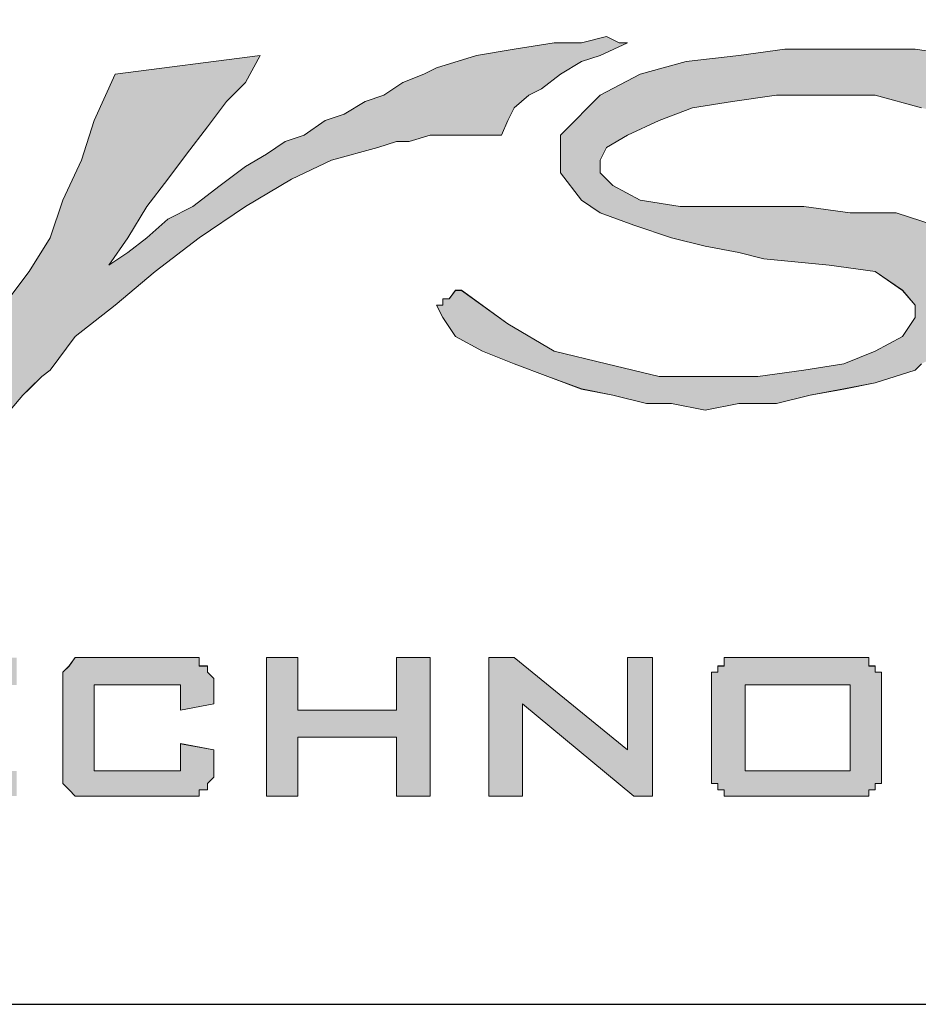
# Paper-space layout 'A3-V (Narrow)' of a CAD drawing. Header units: millimetres. Extents: x -4 to 293, y -14 to 406.
# Tile 10 of 17: x 129 to 139, y 6 to 17. Entities that reach past the tile are written whole.
import ezdxf

# ---------------------------------------------------------------- set-up
doc = ezdxf.new("R2010")
doc.units = ezdxf.units.MM
for name, color, linetype in [('Disegno1', 2, 'Continuous'), ('Tabella', 7, 'Continuous'), ('TabellaCampi', 2, 'Continuous'), ('TabellaIntestazioni', 1, 'Continuous')]:
    doc.layers.add(name, color=color, linetype=linetype)
doc.styles.get("Standard").update_dxf_attribs({"font": 'arial.ttf', "height": 4})

# ---------------------------------------------------------------- blocks, each defined once
blk = doc.blocks.new('L')
h = blk.add_hatch(color=5)
h.paths.add_polyline_path([(50.912, 9.696), (50.695, 9.334), (50.454, 9.021), (50.164, 8.659), (49.923, 8.274), (49.634, 7.912), (49.417, 7.526), (49.176, 7.213), (48.959, 6.852), (48.887, 6.707), (48.887, 6.466), (48.959, 6.321), (49.031, 6.177), (49.176, 6.104), (49.321, 6.008), (49.489, 5.935), (49.706, 5.935), (50.164, 5.935), (50.622, 6.104), (51.056, 6.249), (51.514, 6.393), (51.9, 6.707), (52.189, 6.924), (52.43, 7.141), (52.503, 7.382), (52.43, 7.382), (52.334, 7.382), (52.189, 7.382), (51.972, 7.31), (51.828, 7.31), (51.659, 7.31), (51.514, 7.31), (51.442, 7.31), (51.442, 7.213), (51.37, 7.141), (51.37, 7.068), (51.297, 6.924), (51.129, 6.852), (51.056, 6.707), (50.839, 6.61), (50.622, 6.466), (50.454, 6.393), (50.237, 6.393), (50.164, 6.393), (50.092, 6.393), (50.02, 6.466), (49.923, 6.538), (49.923, 6.707), (49.923, 6.779), (50.02, 6.996), (50.164, 7.382), (50.381, 7.912), (50.695, 8.346), (50.984, 8.876), (51.225, 9.334), (51.442, 9.624), (51.587, 9.696), (51.828, 9.696), (52.045, 9.792), (52.334, 9.792), (52.647, 9.792), (52.937, 9.696), (53.178, 9.696), (53.467, 9.624), (53.636, 9.551), (53.708, 9.624), (53.708, 9.696), (53.853, 9.865), (53.925, 10.009), (53.997, 10.154), (54.069, 10.299), (54.142, 10.467), (54.238, 10.54), (53.997, 10.54), (53.78, 10.54), (53.395, 10.467), (53.033, 10.467), (52.647, 10.395), (52.334, 10.299), (52.045, 10.226), (51.828, 10.226), (52.045, 10.467), (52.262, 10.757), (52.575, 11.07), (52.937, 11.359), (53.322, 11.745), (53.708, 12.034), (54.069, 12.348), (54.528, 12.637), (53.033, 12.637), (52.864, 12.42), (52.647, 12.203), (52.503, 11.89), (52.189, 11.6), (51.972, 11.215), (51.659, 10.829), (51.442, 10.467), (51.129, 10.009), (50.695, 10.009), (50.309, 9.937), (50.02, 9.937), (49.779, 9.865), (49.562, 9.865), (49.321, 9.865), (49.104, 9.865), (48.814, 9.937), (49.176, 10.54), (49.489, 11.07), (49.851, 11.432), (50.237, 11.745), (50.622, 11.89), (51.056, 11.962), (51.587, 11.962), (52.117, 11.817), (52.72, 12.565), (52.647, 12.637), (52.575, 12.637), (52.43, 12.637), (52.262, 12.637), (52.045, 12.637), (51.828, 12.565), (51.587, 12.565), (50.839, 12.492), (50.164, 12.275), (49.634, 11.89), (49.248, 11.504), (48.887, 11.142), (48.573, 10.684), (48.356, 10.226), (48.115, 9.937), (46.548, 9.937), (46.621, 9.865), (46.693, 9.696), (46.765, 9.624), (46.765, 9.551), (46.838, 9.479), (46.91, 9.407), (47.006, 9.407), (47.079, 9.407), (47.151, 9.407), (47.223, 9.407), (47.368, 9.407), (47.44, 9.407), (47.609, 9.407), (47.754, 9.407), (47.971, 9.479), (44.21, 4.2), (44.957, 3.597), (45.56, 4.441), (46.018, 5.188), (46.548, 5.935), (47.006, 6.707), (47.44, 7.454), (47.898, 8.129), (48.284, 8.804), (48.646, 9.479), (48.887, 9.551), (49.176, 9.551), (49.489, 9.551), (49.779, 9.624), (50.092, 9.624), (50.381, 9.624), (50.695, 9.624)])
h.paths.add_polyline_path([(46.548, 3.091), (48.212, 3.091), (48.212, 2.778), (46.91, 2.778), (46.91, 2.488), (47.681, 2.488), (47.681, 2.175), (46.91, 2.175), (46.91, 1.789), (48.212, 1.789), (48.212, 1.5), (46.548, 1.5)])
h.paths.add_polyline_path([(50.164, 2.778), (49.104, 2.778), (49.104, 2.488), (50.092, 2.488), (50.164, 2.488), (50.237, 2.488), (50.309, 2.488), (50.309, 2.392), (50.381, 2.392), (50.454, 2.32), (50.454, 2.247), (50.454, 2.175), (50.526, 2.175), (50.526, 2.103), (50.526, 1.886), (50.526, 1.789), (50.454, 1.789), (50.454, 1.717), (50.454, 1.645), (50.454, 1.572), (50.381, 1.572), (50.309, 1.5), (50.237, 1.5), (50.164, 1.5), (50.092, 1.5), (49.104, 1.5), (49.031, 1.5), (48.959, 1.5), (48.887, 1.5), (48.887, 1.572), (48.814, 1.572), (48.718, 1.645), (48.718, 1.717), (48.718, 1.789), (48.718, 1.886), (48.718, 1.958), (49.031, 1.958), (49.031, 1.789), (50.164, 1.789), (50.164, 2.175), (49.176, 2.175), (49.104, 2.175), (49.031, 2.175), (48.959, 2.175), (48.887, 2.175), (48.887, 2.247), (48.814, 2.247), (48.814, 2.32), (48.814, 2.392), (48.814, 2.488), (48.814, 2.561), (48.814, 2.705), (48.814, 2.778), (48.814, 2.85), (48.814, 2.922), (48.887, 2.995), (48.959, 3.091), (49.031, 3.091), (49.104, 3.091), (49.176, 3.091), (50.092, 3.091), (50.164, 3.091), (50.237, 3.091), (50.309, 3.091), (50.381, 2.995), (50.454, 2.922), (50.454, 2.85), (50.454, 2.778), (50.454, 2.705), (50.164, 2.633)])
h.paths.add_polyline_path([(46.163, 8.587), (46.163, 8.201), (46.09, 7.743), (45.873, 7.382), (45.488, 6.996), (45.03, 6.707), (44.596, 6.393), (43.993, 6.177), (43.294, 6.008), (42.619, 5.863), (41.944, 5.863), (41.414, 5.935), (40.811, 6.104), (40.377, 6.321), (39.992, 6.538), (39.702, 6.924), (39.534, 7.31), (39.534, 7.671), (39.702, 8.057), (39.919, 8.418), (40.209, 8.804), (40.667, 9.093), (41.197, 9.407), (41.8, 9.624), (42.475, 9.865), (43.077, 9.937), (43.752, 9.937), (44.355, 9.865), (44.885, 9.696), (45.343, 9.551), (45.705, 9.262), (46.018, 8.949)])
h.paths.add_polyline_path([(42.089, 9.262), (42.547, 9.334), (43.077, 9.334), (43.463, 9.334), (43.897, 9.19), (44.21, 9.021), (44.499, 8.876), (44.741, 8.587), (44.813, 8.346), (44.813, 8.057), (44.741, 7.743), (44.596, 7.454), (44.355, 7.213), (43.993, 6.924), (43.608, 6.779), (43.222, 6.538), (42.692, 6.466), (42.258, 6.393), (41.727, 6.393), (41.269, 6.393), (40.884, 6.538), (40.522, 6.707), (40.305, 6.852), (40.064, 7.068), (39.992, 7.382), (39.919, 7.671), (40.064, 7.984), (40.209, 8.274), (40.45, 8.515), (40.739, 8.732), (41.125, 8.949), (41.583, 9.19)], flags=16)
h.paths.add_polyline_path([(37.653, 10.082), (37.798, 10.082), (38.184, 10.082), (38.642, 10.009), (39.172, 10.009), (39.702, 9.937), (40.136, 9.865), (40.45, 9.865), (40.594, 9.792), (40.377, 9.696), (40.136, 9.624), (39.919, 9.479), (39.775, 9.407), (39.606, 9.262), (39.534, 9.19), (39.389, 9.021), (39.389, 8.949), (38.859, 9.262), (38.256, 9.407), (37.726, 9.551), (37.123, 9.551), (36.593, 9.551), (36.087, 9.479), (35.628, 9.407), (35.243, 9.262), (34.881, 9.093), (34.64, 8.949), (34.568, 8.804), (34.568, 8.659), (34.712, 8.515), (35.026, 8.346), (35.484, 8.274), (36.087, 8.274), (36.448, 8.274), (36.906, 8.274), (37.436, 8.201), (37.967, 8.201), (38.401, 8.057), (38.786, 7.816), (38.931, 7.743), (39.1, 7.526), (39.172, 7.382), (39.172, 7.141), (39.1, 7.068), (39.003, 6.996), (38.859, 6.852), (38.786, 6.779), (38.642, 6.61), (38.401, 6.538), (38.256, 6.466), (38.184, 6.393), (37.726, 6.249), (37.364, 6.177), (36.978, 6.104), (36.593, 6.008), (36.159, 6.008), (35.773, 5.935), (35.387, 6.008), (35.098, 6.008), (34.712, 6.104), (34.351, 6.177), (33.965, 6.321), (33.579, 6.466), (33.218, 6.61), (32.905, 6.779), (32.76, 6.996), (32.688, 7.141), (32.76, 7.141), (32.76, 7.213), (32.832, 7.213), (32.905, 7.31), (32.977, 7.31), (33.507, 6.924), (34.038, 6.61), (34.64, 6.466), (35.243, 6.321), (35.845, 6.321), (36.376, 6.321), (36.906, 6.393), (37.364, 6.466), (37.726, 6.61), (38.039, 6.779), (38.184, 6.996), (38.184, 7.141), (38.039, 7.31), (37.726, 7.526), (37.195, 7.599), (36.448, 7.671), (36.159, 7.743), (35.773, 7.816), (35.387, 7.912), (34.954, 8.057), (34.568, 8.201), (34.351, 8.346), (34.11, 8.659), (34.11, 8.876), (34.11, 9.093), (34.279, 9.262), (34.423, 9.407), (34.568, 9.551), (35.026, 9.792), (35.556, 9.937), (36.159, 10.009), (36.689, 10.082), (37.195, 10.082)])
h.paths.add_polyline_path([(34.881, 10.154), (34.568, 10.009), (34.351, 9.937), (34.11, 9.792), (33.893, 9.624), (33.748, 9.551), (33.579, 9.407), (33.507, 9.262), (33.435, 9.093), (33.29, 9.093), (33.146, 9.093), (32.905, 9.093), (32.76, 9.093), (32.615, 9.093), (32.374, 9.021), (32.23, 9.021), (32.013, 8.949), (31.482, 8.804), (31.024, 8.587), (30.494, 8.274), (29.964, 7.912), (29.457, 7.526), (28.999, 7.141), (28.541, 6.779), (28.252, 6.393), (28.156, 6.321), (28.011, 6.177), (27.939, 6.104), (27.794, 5.935), (27.722, 5.791), (27.553, 5.719), (27.481, 5.646), (27.481, 5.574), (27.408, 5.719), (27.408, 5.791), (27.336, 5.935), (27.264, 6.008), (27.264, 6.104), (27.191, 6.249), (27.119, 6.321), (27.119, 6.466), (27.408, 6.779), (27.722, 7.141), (28.011, 7.526), (28.252, 7.912), (28.397, 8.346), (28.614, 8.804), (28.758, 9.262), (28.999, 9.792), (30.663, 10.009), (30.494, 9.696), (30.277, 9.479), (30.06, 9.19), (29.819, 8.876), (29.602, 8.587), (29.361, 8.274), (29.144, 7.912), (28.927, 7.599), (29.144, 7.743), (29.361, 7.912), (29.602, 8.129), (29.891, 8.274), (30.205, 8.515), (30.494, 8.732), (30.735, 8.876), (30.952, 9.021), (31.169, 9.093), (31.41, 9.262), (31.627, 9.334), (31.868, 9.479), (32.085, 9.551), (32.302, 9.696), (32.543, 9.792), (32.688, 9.865), (33.146, 10.009), (33.579, 10.082), (34.038, 10.154), (34.351, 10.154), (34.64, 10.226), (34.785, 10.154)])
h.paths.add_polyline_path([(37.581, 3.091), (37.653, 3.091), (37.653, 2.995), (37.726, 2.995), (37.726, 2.922), (37.798, 2.922), (37.798, 2.85), (37.798, 2.778), (37.798, 2.705), (37.798, 1.886), (37.798, 1.789), (37.798, 1.717), (37.798, 1.645), (37.726, 1.645), (37.726, 1.572), (37.653, 1.572), (37.653, 1.5), (37.581, 1.5), (37.509, 1.5), (37.436, 1.5), (36.231, 1.5), (36.159, 1.5), (36.087, 1.5), (35.99, 1.5), (35.99, 1.572), (35.918, 1.572), (35.918, 1.645), (35.845, 1.645), (35.845, 1.717), (35.845, 1.789), (35.845, 1.886), (35.845, 2.705), (35.845, 2.778), (35.845, 2.85), (35.845, 2.922), (35.918, 2.922), (35.918, 2.995), (35.99, 2.995), (35.99, 3.091), (36.087, 3.091), (36.159, 3.091), (36.231, 3.091), (37.436, 3.091), (37.509, 3.091)])
h.paths.add_polyline_path([(38.497, 3.091), (38.859, 3.091), (38.859, 1.789), (39.992, 1.789), (39.992, 1.5), (38.497, 1.5)])
h.paths.add_polyline_path([(42.017, 2.778), (40.739, 2.778), (40.739, 1.789), (42.017, 1.789)], flags=16)
h.paths.add_polyline_path([(40.45, 2.705), (40.45, 2.778), (40.45, 2.85), (40.45, 2.922), (40.45, 2.995), (40.522, 2.995), (40.594, 3.091), (40.667, 3.091), (40.739, 3.091), (40.811, 3.091), (41.944, 3.091), (42.017, 3.091), (42.089, 3.091), (42.185, 3.091), (42.258, 3.091), (42.258, 2.995), (42.33, 2.995), (42.33, 2.922), (42.33, 2.85), (42.402, 2.85), (42.402, 2.778), (42.402, 2.705), (42.402, 1.886), (42.402, 1.789), (42.402, 1.717), (42.33, 1.717), (42.33, 1.645), (42.33, 1.572), (42.258, 1.572), (42.258, 1.5), (42.185, 1.5), (42.089, 1.5), (42.017, 1.5), (41.944, 1.5), (40.811, 1.5), (40.739, 1.5), (40.667, 1.5), (40.594, 1.5), (40.522, 1.572), (40.45, 1.572), (40.45, 1.645), (40.45, 1.717), (40.45, 1.789), (40.45, 1.886)])
h.paths.add_polyline_path([(44.499, 2.778), (43.391, 2.778), (43.391, 1.789), (44.499, 1.789), (44.499, 2.103), (43.897, 2.103), (43.897, 2.392), (44.885, 2.392), (44.885, 1.886), (44.885, 1.789), (44.885, 1.717), (44.813, 1.645), (44.813, 1.572), (44.741, 1.572), (44.741, 1.5), (44.668, 1.5), (44.596, 1.5), (44.499, 1.5), (43.391, 1.5), (43.294, 1.5), (43.222, 1.5), (43.15, 1.5), (43.077, 1.572), (43.005, 1.645), (43.005, 1.717), (43.005, 1.789), (43.005, 1.886), (43.005, 2.705), (43.005, 2.778), (43.005, 2.85), (43.005, 2.922), (43.077, 2.995), (43.15, 3.091), (43.222, 3.091), (43.294, 3.091), (43.391, 3.091), (44.499, 3.091), (44.596, 3.091), (44.668, 3.091), (44.741, 3.091), (44.741, 2.995), (44.813, 2.995), (44.813, 2.922), (44.885, 2.85), (44.885, 2.778), (44.885, 2.705), (44.499, 2.633)])
h.paths.add_polyline_path([(45.488, 3.091), (45.873, 3.091), (45.873, 1.5), (45.488, 1.5)])
h.paths.add_polyline_path([(29.747, 3.091), (29.819, 3.091), (29.891, 3.091), (29.964, 3.091), (29.964, 2.995), (30.06, 2.995), (30.06, 2.922), (30.132, 2.85), (30.132, 2.778), (30.132, 2.705), (30.132, 2.561), (29.747, 2.488), (29.747, 2.778), (28.758, 2.778), (28.758, 1.789), (29.747, 1.789), (29.747, 2.103), (30.132, 2.03), (30.132, 1.886), (30.132, 1.789), (30.132, 1.717), (30.06, 1.645), (30.06, 1.572), (29.964, 1.572), (29.964, 1.5), (29.891, 1.5), (29.819, 1.5), (29.747, 1.5), (28.758, 1.5), (28.686, 1.5), (28.614, 1.5), (28.541, 1.5), (28.469, 1.572), (28.397, 1.645), (28.397, 1.717), (28.397, 1.789), (28.397, 1.886), (28.397, 2.705), (28.397, 2.778), (28.397, 2.85), (28.397, 2.922), (28.469, 2.995), (28.541, 3.091), (28.614, 3.091), (28.686, 3.091), (28.758, 3.091)])
h.paths.add_polyline_path([(30.735, 3.091), (31.097, 3.091), (31.097, 2.488), (32.23, 2.488), (32.23, 3.091), (32.615, 3.091), (32.615, 1.5), (32.23, 1.5), (32.23, 2.175), (31.097, 2.175), (31.097, 1.5), (30.735, 1.5)])
h.paths.add_polyline_path([(33.29, 3.091), (33.579, 3.091), (34.881, 2.03), (34.881, 3.091), (35.17, 3.091), (35.17, 1.5), (34.954, 1.5), (33.676, 2.561), (33.676, 1.5), (33.29, 1.5)])
h.paths.add_polyline_path([(37.436, 2.778), (36.231, 2.778), (36.231, 1.789), (37.436, 1.789)], flags=16)
h.paths.add_polyline_path([(27.481, 9.021), (27.191, 9.334), (26.806, 9.551), (26.275, 9.696), (25.673, 9.865), (25.07, 9.865), (24.395, 9.865), (23.72, 9.696), (23.045, 9.551), (22.443, 9.334), (21.912, 9.021), (21.551, 8.659), (21.237, 8.346), (21.02, 7.984), (20.948, 7.599), (21.02, 7.213), (21.165, 6.852), (21.551, 6.538), (21.912, 6.321), (22.443, 6.177), (22.973, 6.008), (23.648, 6.008), (24.323, 6.008), (24.998, 6.104), (25.239, 6.177), (25.456, 6.249), (25.769, 6.393), (26.058, 6.466), (26.275, 6.61), (26.589, 6.707), (26.806, 6.852), (27.047, 6.924), (25.842, 7.141), (25.673, 6.996), (25.456, 6.852), (25.167, 6.707), (24.853, 6.61), (24.178, 6.466), (23.431, 6.466), (23.045, 6.466), (22.756, 6.538), (22.443, 6.61), (22.153, 6.779), (21.84, 6.924), (21.695, 7.141), (21.551, 7.454), (21.454, 7.743), (27.481, 7.599), (27.553, 7.743), (27.649, 7.912), (27.722, 7.984), (27.722, 8.129), (27.722, 8.274), (27.722, 8.418), (27.722, 8.587), (27.722, 8.659)])
h.paths.add_polyline_path([(22.901, 8.949), (23.262, 9.021), (23.648, 9.093), (23.865, 9.19), (24.251, 9.262), (24.636, 9.262), (25.07, 9.262), (25.6, 9.19), (26.058, 9.093), (26.372, 8.876), (26.516, 8.732), (26.589, 8.587), (26.589, 8.418), (26.589, 8.201), (21.454, 7.984), (21.623, 8.201), (21.84, 8.418), (22.226, 8.659), (22.515, 8.804)], flags=16)
h.paths.add_polyline_path([(20.707, 15.506), (21.84, 15.12), (22.973, 14.758), (23.865, 14.373), (24.636, 14.083), (25.239, 13.698), (25.673, 13.408), (26.058, 13.095), (26.203, 12.806), (26.275, 12.565), (26.203, 12.348), (26.058, 12.107), (25.769, 11.89), (25.383, 11.673), (24.323, 11.359), (22.973, 11.07), (21.31, 10.829), (19.429, 10.684), (17.404, 10.612), (15.283, 10.612), (13.114, 10.684), (10.92, 10.829), (8.823, 10.998), (6.774, 11.287), (8.437, 12.806), (8.823, 12.565), (9.257, 12.275), (9.787, 12.034), (10.317, 11.89), (11.595, 11.6), (12.873, 11.287), (14.319, 11.215), (15.813, 11.142), (17.236, 11.142), (18.682, 11.215), (20.032, 11.359), (21.237, 11.6), (22.298, 11.89), (23.118, 12.203), (23.431, 12.42), (23.648, 12.565), (23.793, 12.806), (23.865, 13.023), (23.865, 13.24), (23.793, 13.481), (23.576, 13.698), (23.359, 13.915), (22.756, 14.3), (21.985, 14.614), (21.02, 14.831), (19.887, 15.048), (18.61, 15.289), (17.236, 15.433), (15.813, 15.506), (14.222, 15.506), (12.728, 15.433), (11.137, 15.361), (9.57, 15.12), (7.979, 14.903), (6.557, 14.517), (5.11, 14.011), (4.435, 13.77), (3.833, 13.481), (3.23, 13.095), (2.628, 12.806), (0, 13.553), (2.025, 14.228), (4.002, 14.831), (5.882, 15.216), (7.762, 15.578), (9.498, 15.819), (11.137, 15.964), (12.728, 16.108), (14.15, 16.108), (15.597, 16.108), (16.874, 16.036), (18.007, 15.891), (19.044, 15.819)])
h.paths.add_polyline_path([(20.707, 9.696), (21.02, 9.865), (21.237, 10.009), (21.551, 10.154), (21.768, 10.154), (21.985, 10.154), (22.153, 10.154), (22.298, 10.154), (22.37, 10.154), (22.443, 10.154), (22.587, 10.082), (22.828, 10.009), (23.045, 9.865), (22.443, 9.792), (21.84, 9.551), (21.237, 9.334), (20.635, 8.949), (20.104, 8.587), (19.646, 8.201), (19.285, 7.912), (18.971, 7.671), (16.729, 5.646), (16.633, 5.646), (16.633, 5.719), (16.561, 5.719), (16.488, 5.719), (16.416, 5.791), (16.344, 5.791), (16.271, 5.863), (16.344, 6.008), (16.488, 6.249), (16.561, 6.466), (16.633, 6.707), (16.802, 6.924), (16.874, 7.068), (16.946, 7.31), (17.019, 7.454), (17.091, 7.671), (17.236, 7.912), (17.332, 8.129), (17.404, 8.274), (17.549, 8.515), (17.621, 8.732), (17.694, 8.949), (17.838, 9.19), (17.766, 9.093), (17.694, 9.021), (17.549, 8.949), (17.477, 8.876), (17.332, 8.804), (17.163, 8.732), (16.946, 8.587), (16.802, 8.515), (16.633, 8.346), (16.416, 8.274), (16.271, 8.129), (16.127, 7.984), (15.886, 7.816), (15.741, 7.743), (15.597, 7.599), (15.524, 7.526), (15.283, 7.382), (15.066, 7.141), (14.922, 6.996), (14.68, 6.852), (14.536, 6.61), (14.391, 6.393), (14.222, 6.177), (14.078, 5.935), (14.078, 5.863), (14.006, 5.863), (14.006, 5.791), (13.933, 5.719), (13.861, 5.574), (13.789, 5.646), (13.716, 5.719), (13.62, 5.719), (13.548, 5.791), (13.475, 5.791), (13.403, 5.863), (13.258, 5.863), (13.186, 5.863), (13.331, 6.104), (13.403, 6.321), (13.548, 6.538), (13.716, 6.779), (13.789, 6.996), (13.933, 7.141), (14.006, 7.382), (14.078, 7.599), (14.15, 7.816), (14.319, 8.057), (14.391, 8.274), (14.464, 8.515), (14.608, 8.732), (14.753, 9.021), (14.825, 9.262), (14.994, 9.479), (15.138, 9.551), (15.355, 9.551), (15.597, 9.624), (15.813, 9.696), (15.958, 9.792), (16.199, 9.792), (16.416, 9.865), (16.633, 9.937), (16.416, 9.696), (16.271, 9.479), (16.127, 9.19), (15.886, 8.949), (15.741, 8.659), (15.524, 8.346), (15.283, 7.912), (14.922, 7.454), (15.138, 7.526), (15.283, 7.671), (15.524, 7.816), (15.669, 7.984), (15.886, 8.129), (16.127, 8.274), (16.271, 8.418), (16.488, 8.587), (16.633, 8.732), (16.874, 8.804), (17.091, 9.021), (17.332, 9.19), (17.621, 9.334), (17.838, 9.479), (18.079, 9.624), (18.369, 9.792), (18.441, 9.792), (18.537, 9.792), (18.682, 9.792), (18.754, 9.792), (18.827, 9.792), (18.971, 9.792), (19.044, 9.792), (19.14, 9.792), (18.971, 9.479), (18.754, 9.19), (18.537, 8.876), (18.296, 8.515), (18.079, 8.057), (17.766, 7.599), (17.477, 7.068), (17.163, 6.538), (17.694, 6.924), (18.224, 7.454), (18.827, 7.984), (19.429, 8.659), (20.104, 9.19)])
h.paths.add_polyline_path([(12.342, 9.696), (12.8, 9.479), (13.186, 9.262), (13.475, 8.949), (13.62, 8.587), (13.62, 8.129), (13.548, 7.743), (13.331, 7.382), (12.945, 6.996), (12.511, 6.707), (11.981, 6.393), (11.45, 6.177), (10.775, 5.935), (10.1, 5.863), (9.425, 5.863), (8.823, 5.935), (8.292, 6.104), (7.834, 6.321), (7.449, 6.538), (7.159, 6.852), (7.015, 7.213), (7.015, 7.671), (7.159, 8.057), (7.376, 8.418), (7.69, 8.804), (8.124, 9.093), (8.654, 9.407), (9.257, 9.624), (9.859, 9.792), (10.534, 9.937), (11.233, 9.937), (11.836, 9.865)])
h.paths.add_polyline_path([(21.695, 2.561), (21.623, 2.633), (21.551, 2.705), (21.454, 2.705), (21.454, 2.778), (21.382, 2.778), (21.31, 2.778), (21.237, 2.778), (21.165, 2.778), (20.49, 2.778), (20.49, 1.789), (21.02, 1.789), (21.093, 1.789), (21.165, 1.789), (21.237, 1.789), (21.31, 1.789), (21.382, 1.886), (21.454, 1.886), (21.551, 1.886), (21.623, 1.958), (21.623, 2.03), (21.695, 2.103), (21.695, 2.175), (21.695, 2.247), (21.695, 2.32), (21.695, 2.392), (21.695, 2.488)], flags=16)
h.paths.add_polyline_path([(21.165, 3.091), (21.31, 3.091), (21.382, 3.091), (21.454, 3.091), (21.551, 2.995), (21.623, 2.995), (21.695, 2.922), (21.768, 2.922), (21.84, 2.85), (21.912, 2.85), (21.912, 2.778), (21.985, 2.705), (21.985, 2.633), (22.057, 2.561), (22.057, 2.488), (22.057, 2.392), (22.057, 2.32), (22.057, 2.175), (22.057, 2.103), (22.057, 2.03), (21.985, 1.958), (21.985, 1.886), (21.912, 1.789), (21.912, 1.717), (21.84, 1.717), (21.768, 1.645), (21.695, 1.572), (21.623, 1.572), (21.551, 1.572), (21.382, 1.5), (21.31, 1.5), (21.165, 1.5), (21.093, 1.5), (20.104, 1.5), (20.104, 3.091)])
h.paths.add_polyline_path([(24.636, 3.091), (23.72, 3.091), (23.72, 3.453), (25.914, 3.453), (25.914, 3.091), (25.07, 3.091), (25.07, 1.5), (24.636, 1.5)])
h.paths.add_polyline_path([(26.203, 3.091), (27.866, 3.091), (27.866, 2.778), (26.589, 2.778), (26.589, 2.488), (27.336, 2.488), (27.336, 2.175), (26.589, 2.175), (26.589, 1.789), (27.866, 1.789), (27.866, 1.5), (26.203, 1.5)])
h.paths.add_polyline_path([(13.114, 3.091), (13.331, 3.091), (14.608, 2.03), (14.608, 3.091), (14.994, 3.091), (14.994, 1.5), (14.68, 1.5), (13.403, 2.561), (13.403, 1.5), (13.114, 1.5)])
h.paths.add_polyline_path([(16.946, 2.778), (15.958, 2.778), (15.958, 1.789), (16.946, 1.789), (16.946, 2.103), (17.332, 2.03), (17.332, 1.886), (17.332, 1.789), (17.332, 1.717), (17.332, 1.645), (17.236, 1.572), (17.163, 1.5), (17.091, 1.5), (17.019, 1.5), (16.946, 1.5), (15.958, 1.5), (15.886, 1.5), (15.813, 1.5), (15.741, 1.5), (15.741, 1.572), (15.669, 1.572), (15.669, 1.645), (15.597, 1.717), (15.597, 1.789), (15.597, 1.886), (15.597, 2.705), (15.597, 2.778), (15.597, 2.85), (15.669, 2.922), (15.669, 2.995), (15.741, 2.995), (15.741, 3.091), (15.813, 3.091), (15.886, 3.091), (15.958, 3.091), (16.946, 3.091), (17.019, 3.091), (17.091, 3.091), (17.163, 3.091), (17.236, 2.995), (17.332, 2.922), (17.332, 2.85), (17.332, 2.778), (17.332, 2.705), (17.332, 2.561), (16.946, 2.488)])
h.paths.add_polyline_path([(17.935, 3.091), (19.574, 3.091), (19.574, 2.778), (18.296, 2.778), (18.296, 2.488), (19.044, 2.488), (19.044, 2.175), (18.296, 2.175), (18.296, 1.789), (19.574, 1.789), (19.574, 1.5), (17.935, 1.5)])
h.paths.add_polyline_path([(12.27, 8.274), (12.27, 8.057), (12.198, 7.743), (12.053, 7.454), (11.836, 7.141), (11.45, 6.924), (11.065, 6.707), (10.703, 6.538), (10.173, 6.393), (9.642, 6.321), (9.184, 6.321), (8.726, 6.393), (8.365, 6.466), (7.979, 6.61), (7.762, 6.852), (7.521, 7.068), (7.449, 7.382), (7.376, 7.671), (7.449, 7.984), (7.69, 8.201), (7.907, 8.515), (8.22, 8.732), (8.582, 8.949), (9.04, 9.093), (9.57, 9.262), (10.028, 9.334), (10.534, 9.334), (10.92, 9.262), (11.378, 9.19), (11.667, 9.021), (11.981, 8.804), (12.198, 8.587)], flags=16)
h.paths.add_polyline_path([(10.703, 13.408), (9.859, 13.167), (2.194, 4.899), (4.749, 6.008)])
h.paths.add_polyline_path([(4.291, 3.453), (4.677, 3.453), (5.81, 1.5), (5.279, 1.5), (5.038, 1.958), (3.905, 1.958), (3.688, 1.5), (3.23, 1.5)])
h.paths.add_polyline_path([(7.69, 2.561), (7.617, 2.633), (7.617, 2.705), (7.521, 2.705), (7.449, 2.778), (7.376, 2.778), (7.304, 2.778), (7.232, 2.778), (7.159, 2.778), (6.557, 2.778), (6.557, 1.789), (7.015, 1.789), (7.087, 1.789), (7.159, 1.789), (7.232, 1.789), (7.304, 1.789), (7.376, 1.886), (7.449, 1.886), (7.521, 1.886), (7.617, 1.958), (7.69, 2.03), (7.69, 2.103), (7.69, 2.175), (7.69, 2.247), (7.69, 2.32), (7.69, 2.392), (7.69, 2.488)], flags=16)
h.paths.add_polyline_path([(6.171, 3.091), (7.159, 3.091), (7.304, 3.091), (7.376, 3.091), (7.449, 3.091), (7.521, 2.995), (7.69, 2.995), (7.762, 2.922), (7.834, 2.85), (7.907, 2.85), (7.979, 2.778), (7.979, 2.705), (8.051, 2.633), (8.051, 2.561), (8.051, 2.488), (8.051, 2.392), (8.051, 2.32), (8.051, 2.175), (8.051, 2.103), (8.051, 2.03), (8.051, 1.958), (7.979, 1.886), (7.979, 1.789), (7.907, 1.717), (7.834, 1.717), (7.762, 1.645), (7.69, 1.572), (7.617, 1.572), (7.521, 1.572), (7.449, 1.5), (7.304, 1.5), (7.232, 1.5), (7.087, 1.5), (6.171, 1.5)])
h.paths.add_polyline_path([(8.365, 3.091), (8.823, 3.091), (9.425, 1.958), (10.1, 3.091), (10.462, 3.091), (9.57, 1.5), (9.329, 1.5)])
h.paths.add_polyline_path([(11.45, 3.091), (11.74, 3.091), (12.656, 1.5), (12.27, 1.5), (12.053, 1.886), (11.065, 1.886), (10.848, 1.5), (10.534, 1.5)])
h.paths.add_polyline_path([(11.233, 2.103), (11.908, 2.103), (11.595, 2.778)], flags=16)
h.paths.add_polyline_path([(4.074, 2.247), (4.893, 2.247), (4.435, 3.091)], flags=16)
at = {"layer": 'Tabella', "color": 7, "lineweight": 0}
for p, q in [((34.351, 10.154), (34.64, 10.226)), ((34.64, 10.226), (34.785, 10.154)), ((33.146, 10.009), (33.579, 10.082)), ((33.579, 10.082), (34.038, 10.154)), ((34.038, 10.154), (34.351, 10.154)), ((34.881, 10.154), (34.568, 10.009)), ((34.785, 10.154), (34.881, 10.154)), ((34.881, 10.154), (34.881, 10.154)), ((36.159, 10.009), (36.689, 10.082)), ((36.689, 10.082), (37.195, 10.082)), ((37.195, 10.082), (37.653, 10.082)), ((37.653, 10.082), (37.798, 10.082)), ((37.798, 10.082), (38.184, 10.082)), ((38.184, 10.082), (38.642, 10.009)), ((28.999, 9.792), (30.663, 10.009)), ((30.663, 10.009), (30.494, 9.696)), ((32.688, 9.865), (33.146, 10.009)), ((34.568, 10.009), (34.351, 9.937)), ((35.556, 9.937), (36.159, 10.009)), ((32.543, 9.792), (32.688, 9.865)), ((34.351, 9.937), (34.11, 9.792)), ((35.026, 9.792), (35.556, 9.937)), ((28.758, 9.262), (28.999, 9.792)), ((32.302, 9.696), (32.543, 9.792)), ((34.11, 9.792), (33.893, 9.624)), ((34.568, 9.551), (35.026, 9.792)), ((30.494, 9.696), (30.277, 9.479)), ((32.085, 9.551), (32.302, 9.696)), ((33.893, 9.624), (33.748, 9.551)), ((31.868, 9.479), (32.085, 9.551)), ((33.748, 9.551), (33.579, 9.407)), ((34.423, 9.407), (34.568, 9.551)), ((36.593, 9.551), (36.087, 9.479)), ((37.123, 9.551), (36.593, 9.551)), ((37.726, 9.551), (37.123, 9.551)), ((38.256, 9.407), (37.726, 9.551)), ((30.277, 9.479), (30.06, 9.19)), ((31.627, 9.334), (31.868, 9.479)), ((33.579, 9.407), (33.507, 9.262)), ((34.279, 9.262), (34.423, 9.407)), ((35.628, 9.407), (35.243, 9.262)), ((36.087, 9.479), (35.628, 9.407)), ((31.41, 9.262), (31.627, 9.334)), ((28.614, 8.804), (28.758, 9.262)), ((30.06, 9.19), (29.819, 8.876)), ((31.169, 9.093), (31.41, 9.262)), ((33.507, 9.262), (33.435, 9.093)), ((34.11, 9.093), (34.279, 9.262)), ((35.243, 9.262), (34.881, 9.093)), ((30.952, 9.021), (31.169, 9.093)), ((32.615, 9.093), (32.374, 9.021)), ((32.76, 9.093), (32.615, 9.093)), ((32.905, 9.093), (32.76, 9.093)), ((33.146, 9.093), (32.905, 9.093)), ((33.29, 9.093), (33.146, 9.093)), ((33.435, 9.093), (33.29, 9.093)), ((34.11, 8.876), (34.11, 9.093)), ((34.881, 9.093), (34.64, 8.949)), ((30.735, 8.876), (30.952, 9.021)), ((32.013, 8.949), (31.482, 8.804)), ((32.23, 9.021), (32.013, 8.949)), ((32.374, 9.021), (32.23, 9.021)), ((34.64, 8.949), (34.568, 8.804)), ((29.819, 8.876), (29.602, 8.587)), ((30.494, 8.732), (30.735, 8.876)), ((34.11, 8.659), (34.11, 8.876)), ((28.397, 8.346), (28.614, 8.804)), ((30.205, 8.515), (30.494, 8.732)), ((31.482, 8.804), (31.024, 8.587)), ((34.568, 8.804), (34.568, 8.659)), ((34.351, 8.346), (34.11, 8.659)), ((34.568, 8.659), (34.712, 8.515)), ((29.602, 8.587), (29.361, 8.274)), ((29.891, 8.274), (30.205, 8.515)), ((31.024, 8.587), (30.494, 8.274)), ((34.712, 8.515), (35.026, 8.346)), ((28.252, 7.912), (28.397, 8.346)), ((29.361, 8.274), (29.144, 7.912)), ((29.602, 8.129), (29.891, 8.274)), ((30.494, 8.274), (29.964, 7.912)), ((34.568, 8.201), (34.351, 8.346)), ((35.026, 8.346), (35.484, 8.274)), ((35.484, 8.274), (36.087, 8.274)), ((36.087, 8.274), (36.448, 8.274)), ((36.448, 8.274), (36.906, 8.274)), ((36.906, 8.274), (37.436, 8.201)), ((34.954, 8.057), (34.568, 8.201)), ((37.436, 8.201), (37.967, 8.201)), ((37.967, 8.201), (38.401, 8.057)), ((29.361, 7.912), (29.602, 8.129)), ((35.387, 7.912), (34.954, 8.057)), ((28.011, 7.526), (28.252, 7.912)), ((29.144, 7.912), (28.927, 7.599)), ((29.144, 7.743), (29.361, 7.912)), ((29.964, 7.912), (29.457, 7.526)), ((35.773, 7.816), (35.387, 7.912)), ((36.159, 7.743), (35.773, 7.816)), ((28.927, 7.599), (29.144, 7.743)), ((36.448, 7.671), (36.159, 7.743)), ((37.195, 7.599), (36.448, 7.671)), ((37.726, 7.526), (37.195, 7.599)), ((27.722, 7.141), (28.011, 7.526)), ((29.457, 7.526), (28.999, 7.141)), ((38.039, 7.31), (37.726, 7.526)), ((32.832, 7.213), (32.905, 7.31)), ((32.905, 7.31), (32.977, 7.31)), ((32.977, 7.31), (33.507, 6.924)), ((38.184, 7.141), (38.039, 7.31)), ((28.999, 7.141), (28.541, 6.779)), ((32.688, 7.141), (32.688, 7.141)), ((32.76, 6.996), (32.688, 7.141)), ((32.688, 7.141), (32.76, 7.141)), ((32.76, 7.213), (32.832, 7.213)), ((32.76, 7.141), (32.76, 7.213)), ((38.184, 6.996), (38.184, 7.141)), ((32.905, 6.779), (32.76, 6.996)), ((33.507, 6.924), (34.038, 6.61)), ((38.039, 6.779), (38.184, 6.996)), ((28.541, 6.779), (28.252, 6.393)), ((33.218, 6.61), (32.905, 6.779)), ((37.726, 6.61), (38.039, 6.779)), ((33.579, 6.466), (33.218, 6.61)), ((34.038, 6.61), (34.64, 6.466)), ((37.364, 6.466), (37.726, 6.61)), ((33.965, 6.321), (33.579, 6.466)), ((34.64, 6.466), (35.243, 6.321)), ((36.906, 6.393), (37.364, 6.466)), ((38.256, 6.466), (38.184, 6.393)), ((28.252, 6.393), (28.156, 6.321)), ((36.376, 6.321), (36.906, 6.393)), ((38.184, 6.393), (37.726, 6.249)), ((28.156, 6.321), (28.011, 6.177)), ((34.351, 6.177), (33.965, 6.321)), ((35.243, 6.321), (35.845, 6.321)), ((35.845, 6.321), (36.376, 6.321)), ((37.726, 6.249), (37.364, 6.177)), ((28.011, 6.177), (27.939, 6.104)), ((34.712, 6.104), (34.351, 6.177)), ((37.364, 6.177), (36.978, 6.104)), ((27.939, 6.104), (27.794, 5.935)), ((35.098, 6.008), (34.712, 6.104)), ((35.387, 6.008), (35.098, 6.008)), ((35.773, 5.935), (35.387, 6.008)), ((36.159, 6.008), (35.773, 5.935)), ((36.593, 6.008), (36.159, 6.008)), ((36.978, 6.104), (36.593, 6.008)), ((28.469, 2.995), (28.541, 3.091)), ((28.541, 3.091), (28.614, 3.091)), ((28.614, 3.091), (28.686, 3.091)), ((28.686, 3.091), (28.758, 3.091)), ((28.758, 3.091), (29.747, 3.091)), ((29.747, 3.091), (29.819, 3.091)), ((29.819, 3.091), (29.891, 3.091)), ((29.891, 3.091), (29.964, 3.091)), ((29.964, 3.091), (29.964, 2.995)), ((30.735, 3.091), (31.097, 3.091)), ((30.735, 1.5), (30.735, 3.091)), ((31.097, 3.091), (31.097, 2.488)), ((32.23, 3.091), (32.615, 3.091)), ((32.23, 2.488), (32.23, 3.091)), ((32.615, 3.091), (32.615, 1.5)), ((33.29, 3.091), (33.579, 3.091)), ((33.29, 1.5), (33.29, 3.091)), ((33.579, 3.091), (34.881, 2.03)), ((34.881, 3.091), (35.17, 3.091)), ((34.881, 2.03), (34.881, 3.091)), ((35.17, 3.091), (35.17, 1.5)), ((35.99, 3.091), (36.087, 3.091)), ((35.99, 2.995), (35.99, 3.091)), ((36.087, 3.091), (36.159, 3.091)), ((36.159, 3.091), (36.231, 3.091)), ((36.231, 3.091), (37.436, 3.091)), ((37.436, 3.091), (37.509, 3.091)), ((37.509, 3.091), (37.581, 3.091)), ((37.581, 3.091), (37.653, 3.091)), ((37.653, 3.091), (37.653, 2.995)), ((28.397, 2.922), (28.469, 2.995)), ((29.964, 2.995), (30.06, 2.995)), ((30.06, 2.995), (30.06, 2.922)), ((35.918, 2.995), (35.99, 2.995)), ((35.918, 2.922), (35.918, 2.995)), ((37.653, 2.995), (37.726, 2.995)), ((37.726, 2.995), (37.726, 2.922)), ((28.397, 2.85), (28.397, 2.922)), ((28.397, 2.778), (28.397, 2.85)), ((30.06, 2.922), (30.132, 2.85)), ((30.132, 2.85), (30.132, 2.778)), ((35.845, 2.922), (35.918, 2.922)), ((35.845, 2.85), (35.845, 2.922)), ((35.845, 2.778), (35.845, 2.85)), ((37.726, 2.922), (37.798, 2.922)), ((37.798, 2.922), (37.798, 2.85)), ((37.798, 2.85), (37.798, 2.778)), ((28.397, 2.705), (28.397, 2.778)), ((29.747, 2.778), (28.758, 2.778)), ((28.758, 2.778), (28.758, 1.789)), ((29.747, 2.778), (29.747, 2.778)), ((29.747, 2.488), (29.747, 2.778)), ((30.132, 2.778), (30.132, 2.705)), ((35.845, 2.705), (35.845, 2.778)), ((36.231, 2.778), (36.231, 1.789)), ((37.436, 2.778), (36.231, 2.778)), ((37.436, 1.789), (37.436, 2.778)), ((37.798, 2.778), (37.798, 2.705)), ((28.397, 1.886), (28.397, 2.705)), ((30.132, 2.705), (30.132, 2.561)), ((35.845, 2.705), (35.845, 2.705)), ((35.845, 1.886), (35.845, 2.705)), ((37.798, 2.705), (37.798, 1.886)), ((30.132, 2.561), (29.747, 2.488)), ((33.676, 2.561), (33.676, 1.5)), ((34.954, 1.5), (33.676, 2.561)), ((31.097, 2.488), (32.23, 2.488)), ((31.097, 2.175), (31.097, 1.5)), ((32.23, 2.175), (31.097, 2.175)), ((32.23, 1.5), (32.23, 2.175)), ((29.747, 2.103), (30.132, 2.03)), ((29.747, 1.789), (29.747, 2.103)), ((30.132, 2.03), (30.132, 1.886)), ((28.397, 1.789), (28.397, 1.886)), ((30.132, 1.886), (30.132, 1.789)), ((35.845, 1.789), (35.845, 1.886)), ((37.798, 1.886), (37.798, 1.789)), ((28.397, 1.717), (28.397, 1.789)), ((28.397, 1.645), (28.397, 1.717)), ((28.758, 1.789), (29.747, 1.789)), ((30.132, 1.717), (30.06, 1.645)), ((30.132, 1.789), (30.132, 1.717)), ((35.845, 1.717), (35.845, 1.789)), ((35.845, 1.645), (35.845, 1.717)), ((36.231, 1.789), (36.231, 1.789)), ((36.231, 1.789), (37.436, 1.789)), ((37.798, 1.789), (37.798, 1.717)), ((37.798, 1.717), (37.798, 1.645)), ((28.469, 1.572), (28.397, 1.645)), ((30.06, 1.645), (30.06, 1.572)), ((35.918, 1.645), (35.845, 1.645)), ((35.918, 1.572), (35.918, 1.645)), ((37.726, 1.645), (37.726, 1.572)), ((37.798, 1.645), (37.726, 1.645)), ((28.541, 1.5), (28.469, 1.572)), ((28.614, 1.5), (28.541, 1.5)), ((28.686, 1.5), (28.614, 1.5)), ((28.758, 1.5), (28.686, 1.5)), ((29.747, 1.5), (28.758, 1.5)), ((29.819, 1.5), (29.747, 1.5)), ((29.891, 1.5), (29.819, 1.5)), ((29.964, 1.5), (29.891, 1.5)), ((29.964, 1.572), (29.964, 1.5)), ((30.06, 1.572), (29.964, 1.572)), ((30.735, 1.5), (30.735, 1.5)), ((31.097, 1.5), (30.735, 1.5)), ((32.615, 1.5), (32.23, 1.5)), ((33.29, 1.5), (33.29, 1.5)), ((33.676, 1.5), (33.29, 1.5)), ((35.17, 1.5), (34.954, 1.5)), ((35.99, 1.572), (35.918, 1.572)), ((35.99, 1.5), (35.99, 1.572)), ((36.087, 1.5), (35.99, 1.5)), ((36.159, 1.5), (36.087, 1.5)), ((36.231, 1.5), (36.159, 1.5)), ((37.436, 1.5), (36.231, 1.5)), ((37.509, 1.5), (37.436, 1.5)), ((37.581, 1.5), (37.509, 1.5)), ((37.653, 1.5), (37.581, 1.5)), ((37.653, 1.572), (37.653, 1.5)), ((37.726, 1.572), (37.653, 1.572))]:
    blk.add_line(p, q, dxfattribs=at)
blk = doc.blocks.new('powersoft')
at = {"layer": 'Tabella', "color": 7, "lineweight": 0}
for p, q in [((-147.649, 11.046), (-147.36, 11.118)), ((-147.36, 11.118), (-147.215, 11.046)), ((-148.854, 10.901), (-148.421, 10.974)), ((-148.421, 10.974), (-147.962, 11.046)), ((-147.962, 11.046), (-147.649, 11.046)), ((-147.119, 11.046), (-147.432, 10.901)), ((-147.215, 11.046), (-147.119, 11.046)), ((-147.119, 11.046), (-147.119, 11.046)), ((-145.841, 10.901), (-145.311, 10.974)), ((-145.311, 10.974), (-144.805, 10.974)), ((-144.805, 10.974), (-144.347, 10.974)), ((-144.347, 10.974), (-144.202, 10.974)), ((-144.202, 10.974), (-143.816, 10.974)), ((-143.816, 10.974), (-143.358, 10.901)), ((-153.001, 10.684), (-151.337, 10.901)), ((-151.337, 10.901), (-151.506, 10.588)), ((-149.312, 10.757), (-148.854, 10.901)), ((-147.432, 10.901), (-147.649, 10.829)), ((-146.444, 10.829), (-145.841, 10.901)), ((-149.457, 10.684), (-149.312, 10.757)), ((-147.649, 10.829), (-147.89, 10.684)), ((-146.974, 10.684), (-146.444, 10.829)), ((-153.242, 10.154), (-153.001, 10.684)), ((-149.698, 10.588), (-149.457, 10.684)), ((-147.89, 10.684), (-148.107, 10.516)), ((-147.432, 10.443), (-146.974, 10.684)), ((-151.506, 10.588), (-151.723, 10.371)), ((-149.915, 10.443), (-149.698, 10.588)), ((-150.132, 10.371), (-149.915, 10.443)), ((-148.252, 10.443), (-148.421, 10.299)), ((-148.107, 10.516), (-148.252, 10.443)), ((-147.577, 10.299), (-147.432, 10.443)), ((-145.407, 10.443), (-145.913, 10.371)), ((-144.877, 10.443), (-145.407, 10.443)), ((-144.274, 10.443), (-144.877, 10.443)), ((-143.744, 10.299), (-144.274, 10.443)), ((-151.723, 10.371), (-151.94, 10.082)), ((-150.373, 10.226), (-150.132, 10.371)), ((-148.421, 10.299), (-148.493, 10.154)), ((-147.721, 10.154), (-147.577, 10.299)), ((-146.372, 10.299), (-146.757, 10.154)), ((-145.913, 10.371), (-146.372, 10.299)), ((-150.59, 10.154), (-150.373, 10.226)), ((-153.386, 9.696), (-153.242, 10.154)), ((-151.94, 10.082), (-152.181, 9.768)), ((-150.831, 9.985), (-150.59, 10.154)), ((-148.493, 10.154), (-148.565, 9.985)), ((-147.89, 9.985), (-147.721, 10.154)), ((-146.757, 10.154), (-147.119, 9.985)), ((-151.048, 9.913), (-150.831, 9.985)), ((-149.385, 9.985), (-149.626, 9.913)), ((-149.24, 9.985), (-149.385, 9.985)), ((-149.095, 9.985), (-149.24, 9.985)), ((-148.854, 9.985), (-149.095, 9.985)), ((-148.71, 9.985), (-148.854, 9.985)), ((-148.565, 9.985), (-148.71, 9.985)), ((-147.89, 9.768), (-147.89, 9.985)), ((-147.119, 9.985), (-147.36, 9.841)), ((-151.265, 9.768), (-151.048, 9.913)), ((-149.987, 9.841), (-150.518, 9.696)), ((-149.77, 9.913), (-149.987, 9.841)), ((-149.626, 9.913), (-149.77, 9.913)), ((-147.36, 9.841), (-147.432, 9.696)), ((-152.181, 9.768), (-152.398, 9.479)), ((-151.506, 9.624), (-151.265, 9.768)), ((-147.89, 9.551), (-147.89, 9.768)), ((-153.603, 9.238), (-153.386, 9.696)), ((-151.795, 9.407), (-151.506, 9.624)), ((-150.518, 9.696), (-150.976, 9.479)), ((-147.432, 9.696), (-147.432, 9.551)), ((-147.649, 9.238), (-147.89, 9.551)), ((-147.432, 9.551), (-147.288, 9.407)), ((-152.398, 9.479), (-152.639, 9.166)), ((-152.109, 9.166), (-151.795, 9.407)), ((-150.976, 9.479), (-151.506, 9.166)), ((-147.288, 9.407), (-146.974, 9.238)), ((-153.748, 8.804), (-153.603, 9.238)), ((-152.639, 9.166), (-152.856, 8.804)), ((-152.398, 9.021), (-152.109, 9.166)), ((-151.506, 9.166), (-152.036, 8.804)), ((-147.432, 9.093), (-147.649, 9.238)), ((-146.974, 9.238), (-146.516, 9.166)), ((-146.516, 9.166), (-145.913, 9.166)), ((-145.913, 9.166), (-145.552, 9.166)), ((-145.552, 9.166), (-145.094, 9.166)), ((-145.094, 9.166), (-144.564, 9.093)), ((-147.046, 8.949), (-147.432, 9.093)), ((-144.564, 9.093), (-144.033, 9.093)), ((-144.033, 9.093), (-143.599, 8.949)), ((-152.639, 8.804), (-152.398, 9.021)), ((-146.613, 8.804), (-147.046, 8.949)), ((-153.989, 8.418), (-153.748, 8.804)), ((-152.856, 8.804), (-153.073, 8.491)), ((-152.856, 8.635), (-152.639, 8.804)), ((-152.036, 8.804), (-152.543, 8.418)), ((-146.227, 8.708), (-146.613, 8.804)), ((-153.073, 8.491), (-152.856, 8.635)), ((-145.841, 8.635), (-146.227, 8.708)), ((-145.552, 8.563), (-145.841, 8.635)), ((-144.805, 8.491), (-145.552, 8.563)), ((-144.274, 8.418), (-144.805, 8.491)), ((-154.278, 8.033), (-153.989, 8.418)), ((-152.543, 8.418), (-153.001, 8.033)), ((-143.961, 8.201), (-144.274, 8.418)), ((-149.168, 8.105), (-149.095, 8.201)), ((-149.095, 8.201), (-149.023, 8.201)), ((-149.023, 8.201), (-148.493, 7.816)), ((-143.816, 8.033), (-143.961, 8.201)), ((-153.001, 8.033), (-153.459, 7.671)), ((-149.312, 8.033), (-149.312, 8.033)), ((-149.24, 7.888), (-149.312, 8.033)), ((-149.312, 8.033), (-149.24, 8.033)), ((-149.24, 8.105), (-149.168, 8.105)), ((-149.24, 8.033), (-149.24, 8.105)), ((-143.816, 7.888), (-143.816, 8.033)), ((-149.095, 7.671), (-149.24, 7.888)), ((-148.493, 7.816), (-147.962, 7.502)), ((-143.961, 7.671), (-143.816, 7.888)), ((-153.459, 7.671), (-153.748, 7.285)), ((-148.782, 7.502), (-149.095, 7.671)), ((-144.274, 7.502), (-143.961, 7.671)), ((-148.421, 7.358), (-148.782, 7.502)), ((-147.962, 7.502), (-147.36, 7.358)), ((-144.636, 7.358), (-144.274, 7.502)), ((-148.035, 7.213), (-148.421, 7.358)), ((-147.36, 7.358), (-146.757, 7.213)), ((-145.094, 7.285), (-144.636, 7.358)), ((-143.744, 7.358), (-143.816, 7.285)), ((-153.748, 7.285), (-153.844, 7.213)), ((-145.624, 7.213), (-145.094, 7.285)), ((-143.816, 7.285), (-144.274, 7.141)), ((-153.844, 7.213), (-153.989, 7.068)), ((-147.649, 7.068), (-148.035, 7.213)), ((-146.757, 7.213), (-146.155, 7.213)), ((-146.155, 7.213), (-145.624, 7.213)), ((-144.274, 7.141), (-144.636, 7.068)), ((-153.989, 7.068), (-154.061, 6.996)), ((-147.288, 6.996), (-147.649, 7.068)), ((-144.636, 7.068), (-145.022, 6.996)), ((-154.061, 6.996), (-154.206, 6.827)), ((-146.902, 6.9), (-147.288, 6.996)), ((-145.022, 6.996), (-145.407, 6.9)), ((-146.613, 6.9), (-146.902, 6.9)), ((-146.227, 6.827), (-146.613, 6.9)), ((-145.841, 6.9), (-146.227, 6.827)), ((-145.407, 6.9), (-145.841, 6.9)), ((-153.531, 3.886), (-153.459, 3.983)), ((-153.459, 3.983), (-153.386, 3.983)), ((-153.386, 3.983), (-153.314, 3.983)), ((-153.314, 3.983), (-153.242, 3.983)), ((-153.242, 3.983), (-152.253, 3.983)), ((-152.253, 3.983), (-152.181, 3.983)), ((-152.181, 3.983), (-152.109, 3.983)), ((-152.109, 3.983), (-152.036, 3.983)), ((-152.036, 3.983), (-152.036, 3.886)), ((-151.265, 3.983), (-150.903, 3.983)), ((-151.265, 2.392), (-151.265, 3.983)), ((-150.903, 3.983), (-150.903, 3.38)), ((-149.77, 3.983), (-149.385, 3.983)), ((-149.77, 3.38), (-149.77, 3.983)), ((-149.385, 3.983), (-149.385, 2.392)), ((-148.71, 3.983), (-148.421, 3.983)), ((-148.71, 2.392), (-148.71, 3.983)), ((-148.421, 3.983), (-147.119, 2.922)), ((-147.119, 3.983), (-146.83, 3.983)), ((-147.119, 2.922), (-147.119, 3.983)), ((-146.83, 3.983), (-146.83, 2.392)), ((-146.01, 3.983), (-145.913, 3.983)), ((-146.01, 3.886), (-146.01, 3.983)), ((-145.913, 3.983), (-145.841, 3.983)), ((-145.841, 3.983), (-145.769, 3.983)), ((-145.769, 3.983), (-144.564, 3.983)), ((-144.564, 3.983), (-144.491, 3.983)), ((-144.491, 3.983), (-144.419, 3.983)), ((-144.419, 3.983), (-144.347, 3.983)), ((-144.347, 3.983), (-144.347, 3.886)), ((-153.603, 3.814), (-153.531, 3.886)), ((-152.036, 3.886), (-151.94, 3.886)), ((-151.94, 3.886), (-151.94, 3.814)), ((-146.082, 3.886), (-146.01, 3.886)), ((-146.082, 3.814), (-146.082, 3.886)), ((-144.347, 3.886), (-144.274, 3.886)), ((-144.274, 3.886), (-144.274, 3.814)), ((-153.603, 3.742), (-153.603, 3.814)), ((-153.603, 3.669), (-153.603, 3.742)), ((-151.94, 3.814), (-151.868, 3.742)), ((-151.868, 3.742), (-151.868, 3.669)), ((-146.155, 3.814), (-146.082, 3.814)), ((-146.155, 3.742), (-146.155, 3.814)), ((-146.155, 3.669), (-146.155, 3.742)), ((-144.274, 3.814), (-144.202, 3.814)), ((-144.202, 3.814), (-144.202, 3.742)), ((-144.202, 3.742), (-144.202, 3.669)), ((-153.603, 3.597), (-153.603, 3.669)), ((-152.253, 3.669), (-153.242, 3.669)), ((-153.242, 3.669), (-153.242, 2.681)), ((-152.253, 3.669), (-152.253, 3.669)), ((-152.253, 3.38), (-152.253, 3.669)), ((-151.868, 3.669), (-151.868, 3.597)), ((-146.155, 3.597), (-146.155, 3.669)), ((-145.769, 3.669), (-145.769, 2.681)), ((-144.564, 3.669), (-145.769, 3.669)), ((-144.564, 2.681), (-144.564, 3.669)), ((-144.202, 3.669), (-144.202, 3.597)), ((-153.603, 2.778), (-153.603, 3.597)), ((-151.868, 3.597), (-151.868, 3.452)), ((-146.155, 3.597), (-146.155, 3.597)), ((-146.155, 2.778), (-146.155, 3.597)), ((-144.202, 3.597), (-144.202, 2.778)), ((-151.868, 3.452), (-152.253, 3.38)), ((-148.324, 3.452), (-148.324, 2.392)), ((-147.046, 2.392), (-148.324, 3.452)), ((-150.903, 3.38), (-149.77, 3.38)), ((-150.903, 3.067), (-150.903, 2.392)), ((-149.77, 3.067), (-150.903, 3.067)), ((-149.77, 2.392), (-149.77, 3.067)), ((-152.253, 2.994), (-151.868, 2.922)), ((-152.253, 2.681), (-152.253, 2.994)), ((-151.868, 2.922), (-151.868, 2.778)), ((-153.603, 2.681), (-153.603, 2.778)), ((-151.868, 2.778), (-151.868, 2.681)), ((-146.155, 2.681), (-146.155, 2.778)), ((-144.202, 2.778), (-144.202, 2.681)), ((-153.603, 2.609), (-153.603, 2.681)), ((-153.603, 2.536), (-153.603, 2.609)), ((-153.242, 2.681), (-152.253, 2.681)), ((-151.868, 2.609), (-151.94, 2.536)), ((-151.868, 2.681), (-151.868, 2.609)), ((-146.155, 2.609), (-146.155, 2.681)), ((-146.155, 2.536), (-146.155, 2.609)), ((-145.769, 2.681), (-145.769, 2.681)), ((-145.769, 2.681), (-144.564, 2.681)), ((-144.202, 2.681), (-144.202, 2.609)), ((-144.202, 2.609), (-144.202, 2.536)), ((-153.531, 2.464), (-153.603, 2.536)), ((-151.94, 2.536), (-151.94, 2.464)), ((-146.082, 2.536), (-146.155, 2.536)), ((-146.082, 2.464), (-146.082, 2.536)), ((-144.274, 2.536), (-144.274, 2.464)), ((-144.202, 2.536), (-144.274, 2.536)), ((-153.459, 2.392), (-153.531, 2.464)), ((-153.386, 2.392), (-153.459, 2.392)), ((-153.314, 2.392), (-153.386, 2.392)), ((-153.242, 2.392), (-153.314, 2.392)), ((-152.253, 2.392), (-153.242, 2.392)), ((-152.181, 2.392), (-152.253, 2.392)), ((-152.109, 2.392), (-152.181, 2.392)), ((-152.036, 2.392), (-152.109, 2.392)), ((-152.036, 2.464), (-152.036, 2.392)), ((-151.94, 2.464), (-152.036, 2.464)), ((-151.265, 2.392), (-151.265, 2.392)), ((-150.903, 2.392), (-151.265, 2.392)), ((-149.385, 2.392), (-149.77, 2.392)), ((-148.71, 2.392), (-148.71, 2.392)), ((-148.324, 2.392), (-148.71, 2.392)), ((-146.83, 2.392), (-147.046, 2.392)), ((-146.01, 2.464), (-146.082, 2.464)), ((-146.01, 2.392), (-146.01, 2.464)), ((-145.913, 2.392), (-146.01, 2.392)), ((-145.841, 2.392), (-145.913, 2.392)), ((-145.769, 2.392), (-145.841, 2.392)), ((-144.564, 2.392), (-145.769, 2.392)), ((-144.491, 2.392), (-144.564, 2.392)), ((-144.419, 2.392), (-144.491, 2.392)), ((-144.347, 2.392), (-144.419, 2.392)), ((-144.347, 2.464), (-144.347, 2.392)), ((-144.274, 2.464), (-144.347, 2.464))]:
    blk.add_line(p, q, dxfattribs=at)
blk = doc.blocks.new('A3-V (Narrow)')
at = {"layer": 'Tabella', "color": 6}
blk.add_lwpolyline([(10, 410), (10, 20), (287, 20), (287, 410)], close=True, dxfattribs=at)
at = {"layer": 'TabellaIntestazioni', "color": 2}
for name, p in [('L', (105, 20.892)), ('powersoft', (287, 20))]:
    blk.add_blockref(name, p, dxfattribs=at)
at = {"layer": 'TabellaCampi', "oblique": 0.2618}
for tag, p in [('TITOLO', (97.284, 72.914)), ('PROJET', (207.284, 72.914)), ('FILE_NAME', (97.205, 64.914)), ('RELEASE', (207.284, 64.914)), ('CODICE', (247.284, 64.914)), ('MATERIALE', (97.284, 56.914)), ('TRATTAMENTO', (207.284, 56.914)), ('COLORE', (97.284, 48.914)), ('ENGINEER', (167.284, 48.914)), ('DESIGNER', (207.284, 48.914)), ('APPROVED_BY', (247.284, 48.914)), ('TOLLERANZE', (233.837, 42.125)), ('SHEET', (107.242, 40.914)), ('OF', (119.626, 40.914)), ('SCALA', (167.284, 40.914)), ('DATA', (132.284, 40.914))]:
    blk.add_attdef(tag, p, '', height=2.5, dxfattribs=at)

psp = doc.layouts.new('A3-V (Narrow)')

# ---------------------------------------------------------------- block references
at = {"layer": 'Disegno1'}
psp.add_blockref('A3-V (Narrow)', (-4, -14), dxfattribs=at)

doc.saveas('drawing.dxf')
